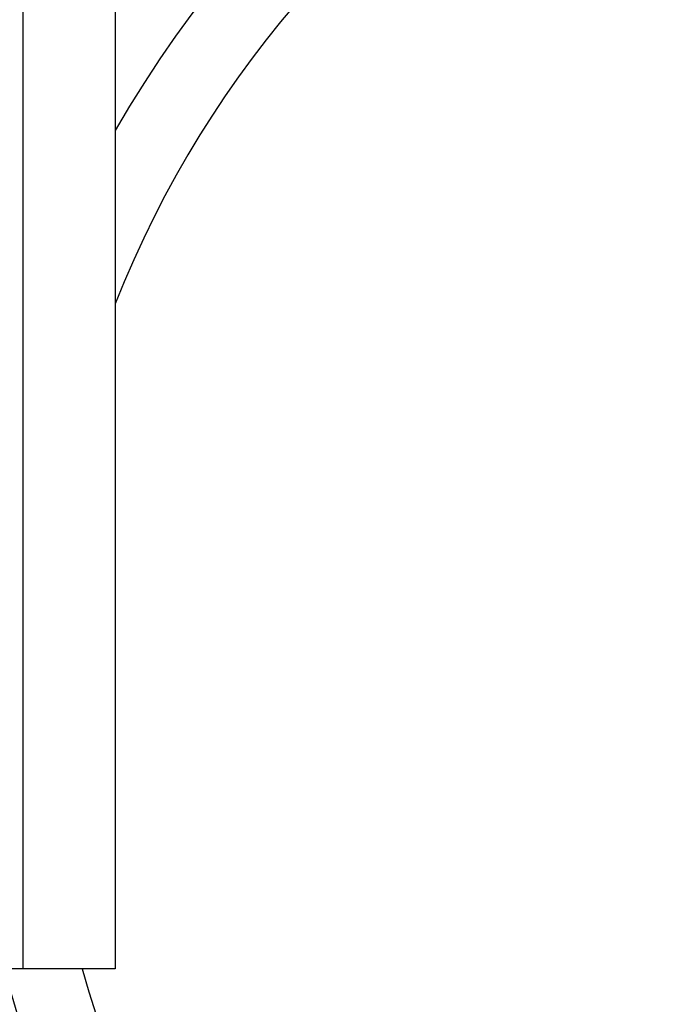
# Model space of a CAD drawing. Header units: inches. Extents: x 4 to 134, y 7 to 73.
# Tile 22 of 104: x 25.653 to 26.032, y 17.084 to 17.66. Entities that reach past the tile are written whole.
import ezdxf

# ---------------------------------------------------------------- set-up
doc = ezdxf.new("R2010")
doc.units = ezdxf.units.IN
doc.header["$MEASUREMENT"] = 0
doc.layers.add('Visible Edges(ANSI)', color=7, linetype='Continuous', lineweight=25)
doc.layers.add('Visible Tangent Edges(ANSI)', color=7, linetype='Continuous', lineweight=25)

msp = doc.modelspace()

# ---------------------------------------------------------------- linework, layer by layer
at = {"layer": 'Visible Edges(ANSI)'}
for p, q in [((25.70929, 50.23885), (25.70929, 17.105)), ((25.65544, 17.105), (25.20114, 17.105)), ((25.70929, 17.105), (25.65544, 17.105))]:
    msp.add_line(p, q, dxfattribs=at)
for radius, start, end in [(0.656, 62.34487, 150.33135), (0.6122, 195.67728, 158.60083), (0.656, 194.60647, 211.75232)]:
    msp.add_arc((26.27929, 17.27042), radius, start, end, dxfattribs=at)
at = {"layer": 'Visible Tangent Edges(ANSI)'}
msp.add_line((25.65544, 17.105), (25.65544, 50.23885), dxfattribs=at)

doc.saveas('drawing.dxf')
